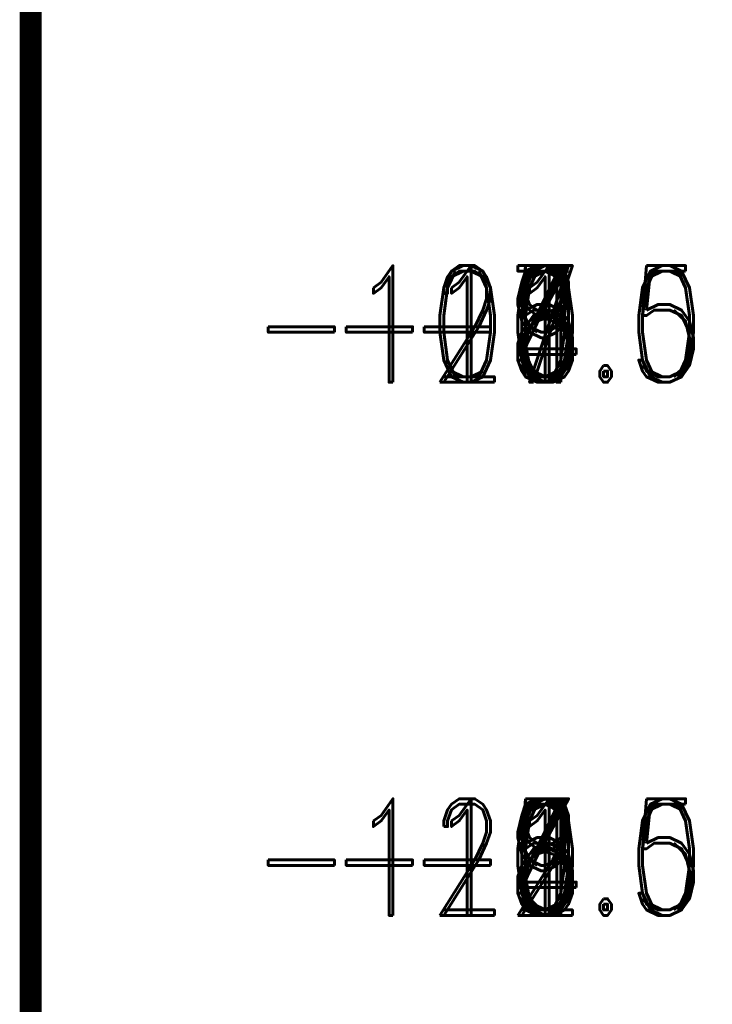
# Model space of a CAD drawing. Extents: x -2 to 113, y -136 to 16.
# Tile 196 of 256: x 0 to 6, y -52 to -43. Entities that reach past the tile are written whole.
import ezdxf
from ezdxf.enums import TextEntityAlignment as Align

# ---------------------------------------------------------------- set-up
doc = ezdxf.new("R2010")
doc.units = 0
doc.header["$MEASUREMENT"] = 0
doc.linetypes.add('SOLID', pattern=[0])
doc.layers.get('0').update_dxf_attribs({"linetype": 'SOLID'})
for name, color, linetype in [('1', 7, 'SOLID'), ('10', 7, 'SOLID'), ('11', 7, 'SOLID'), ('12', 7, 'SOLID'), ('13', 7, 'SOLID'), ('14', 7, 'SOLID'), ('15', 7, 'SOLID'), ('16', 7, 'SOLID'), ('17', 7, 'SOLID'), ('18', 7, 'SOLID'), ('19', 7, 'SOLID'), ('2', 7, 'SOLID'), ('20', 7, 'SOLID'), ('21', 7, 'SOLID'), ('22', 7, 'SOLID'), ('23', 7, 'SOLID'), ('24', 7, 'SOLID'), ('25', 7, 'SOLID'), ('26', 7, 'SOLID'), ('27', 7, 'SOLID'), ('28', 7, 'SOLID'), ('29', 7, 'SOLID'), ('3', 7, 'SOLID'), ('30', 7, 'SOLID'), ('31', 7, 'SOLID'), ('32', 7, 'SOLID'), ('33', 7, 'SOLID'), ('34', 7, 'SOLID'), ('35', 7, 'SOLID'), ('36', 7, 'SOLID'), ('37', 7, 'SOLID'), ('38', 7, 'SOLID'), ('39', 7, 'SOLID'), ('4', 7, 'SOLID'), ('40', 7, 'SOLID'), ('41', 7, 'SOLID'), ('42', 7, 'SOLID'), ('43', 7, 'SOLID'), ('44', 7, 'SOLID'), ('45', 7, 'SOLID'), ('46', 7, 'SOLID'), ('47', 7, 'SOLID'), ('48', 7, 'SOLID'), ('49', 7, 'SOLID'), ('5', 7, 'SOLID'), ('50', 7, 'SOLID'), ('51', 7, 'SOLID'), ('52', 7, 'SOLID'), ('53', 7, 'SOLID'), ('54', 7, 'SOLID'), ('55', 7, 'SOLID'), ('56', 7, 'SOLID'), ('57', 7, 'SOLID'), ('58', 7, 'SOLID'), ('59', 7, 'SOLID'), ('6', 7, 'SOLID'), ('60', 7, 'SOLID'), ('61', 7, 'SOLID'), ('62', 7, 'SOLID'), ('63', 7, 'SOLID'), ('64', 7, 'SOLID'), ('65', 7, 'SOLID'), ('66', 7, 'SOLID'), ('67', 7, 'SOLID'), ('68', 7, 'SOLID'), ('7', 7, 'SOLID'), ('8', 7, 'SOLID'), ('9', 7, 'SOLID')]:
    doc.layers.add(name, color=color, linetype=linetype)
doc.styles.add('ROMAND', font='romand', dxfattribs={"height": 1})

msp = doc.modelspace()

# ---------------------------------------------------------------- linework, layer by layer
at = {"linetype": 'Continuous'}
msp.add_line((-0.2175, -25.6385), (-0.2175, -125.6385), dxfattribs=at)
msp.add_line((-0.2175, -25.6385), (-0.2175, -125.6385), dxfattribs=at)
at = {"color": 7, "linetype": 'SOLID', "const_width": 0.2059}
msp.add_lwpolyline([(-0.2175, -125.6385), (111.5472, -125.6385), (111.5472, 10.2438), (-0.2175, 10.2438), (-0.2175, -125.6385)], dxfattribs=at)
at = {"layer": '1', "color": 7, "linetype": 'SOLID', "const_width": 0.2059}
msp.add_lwpolyline([(-0.2175, -125.6385), (111.5472, -125.6385), (111.5472, 10.2438), (-0.2175, 10.2438), (-0.2175, -125.6385)], dxfattribs=at)
at = {"layer": '10', "color": 7, "linetype": 'SOLID', "const_width": 0.2059}
msp.add_lwpolyline([(-0.2175, -125.6385), (111.5472, -125.6385), (111.5472, 10.2438), (-0.2175, 10.2438), (-0.2175, -125.6385)], dxfattribs=at)
at = {"layer": '11', "color": 7, "linetype": 'SOLID', "const_width": 0.2059}
msp.add_lwpolyline([(-0.2175, -125.6385), (111.5472, -125.6385), (111.5472, 10.2438), (-0.2175, 10.2438), (-0.2175, -125.6385)], dxfattribs=at)
at = {"layer": '12', "color": 7, "linetype": 'SOLID', "const_width": 0.2059}
msp.add_lwpolyline([(-0.2175, -125.6385), (111.5472, -125.6385), (111.5472, 10.2438), (-0.2175, 10.2438), (-0.2175, -125.6385)], dxfattribs=at)
at = {"layer": '13', "color": 7, "linetype": 'SOLID', "const_width": 0.2059}
msp.add_lwpolyline([(-0.2175, -125.6385), (111.5472, -125.6385), (111.5472, 10.2438), (-0.2175, 10.2438), (-0.2175, -125.6385)], dxfattribs=at)
at = {"layer": '14', "color": 7, "linetype": 'SOLID', "const_width": 0.2059}
msp.add_lwpolyline([(-0.2175, -125.6385), (111.5472, -125.6385), (111.5472, 10.2438), (-0.2175, 10.2438), (-0.2175, -125.6385)], dxfattribs=at)
at = {"layer": '15', "color": 7, "linetype": 'SOLID', "const_width": 0.2059}
msp.add_lwpolyline([(-0.2175, -125.6385), (111.5472, -125.6385), (111.5472, 10.2438), (-0.2175, 10.2438), (-0.2175, -125.6385)], dxfattribs=at)
at = {"layer": '16', "color": 7, "linetype": 'SOLID', "const_width": 0.2059}
msp.add_lwpolyline([(-0.2175, -125.6385), (111.5472, -125.6385), (111.5472, 10.2438), (-0.2175, 10.2438), (-0.2175, -125.6385)], dxfattribs=at)
at = {"layer": '17', "color": 7, "linetype": 'SOLID', "const_width": 0.2059}
msp.add_lwpolyline([(-0.2175, -125.6385), (111.5472, -125.6385), (111.5472, 10.2438), (-0.2175, 10.2438), (-0.2175, -125.6385)], dxfattribs=at)
at = {"layer": '18', "color": 7, "linetype": 'SOLID', "const_width": 0.2059}
msp.add_lwpolyline([(-0.2175, -125.6385), (111.5472, -125.6385), (111.5472, 10.2438), (-0.2175, 10.2438), (-0.2175, -125.6385)], dxfattribs=at)
at = {"layer": '19', "color": 7, "linetype": 'SOLID', "const_width": 0.2059}
msp.add_lwpolyline([(-0.2175, -125.6385), (111.5472, -125.6385), (111.5472, 10.2438), (-0.2175, 10.2438), (-0.2175, -125.6385)], dxfattribs=at)
at = {"layer": '2', "color": 7, "linetype": 'SOLID', "const_width": 0.2059}
msp.add_lwpolyline([(-0.2175, -125.6385), (111.5472, -125.6385), (111.5472, 10.2438), (-0.2175, 10.2438), (-0.2175, -125.6385)], dxfattribs=at)
at = {"layer": '20', "color": 7, "linetype": 'SOLID', "const_width": 0.2059}
msp.add_lwpolyline([(-0.2175, -125.6385), (111.5472, -125.6385), (111.5472, 10.2438), (-0.2175, 10.2438), (-0.2175, -125.6385)], dxfattribs=at)
at = {"layer": '21', "color": 7, "linetype": 'SOLID', "const_width": 0.2059}
msp.add_lwpolyline([(-0.2175, -125.6385), (111.5472, -125.6385), (111.5472, 10.2438), (-0.2175, 10.2438), (-0.2175, -125.6385)], dxfattribs=at)
at = {"layer": '22', "color": 7, "linetype": 'SOLID', "const_width": 0.2059}
msp.add_lwpolyline([(-0.2175, -125.6385), (111.5472, -125.6385), (111.5472, 10.2438), (-0.2175, 10.2438), (-0.2175, -125.6385)], dxfattribs=at)
at = {"layer": '23', "color": 7, "linetype": 'SOLID', "const_width": 0.2059}
msp.add_lwpolyline([(-0.2175, -125.6385), (111.5472, -125.6385), (111.5472, 10.2438), (-0.2175, 10.2438), (-0.2175, -125.6385)], dxfattribs=at)
at = {"layer": '24', "color": 7, "linetype": 'SOLID', "const_width": 0.2059}
msp.add_lwpolyline([(-0.2175, -125.6385), (111.5472, -125.6385), (111.5472, 10.2438), (-0.2175, 10.2438), (-0.2175, -125.6385)], dxfattribs=at)
at = {"layer": '25', "color": 7, "linetype": 'SOLID', "const_width": 0.2059}
msp.add_lwpolyline([(-0.2175, -125.6385), (111.5472, -125.6385), (111.5472, 10.2438), (-0.2175, 10.2438), (-0.2175, -125.6385)], dxfattribs=at)
at = {"layer": '26', "color": 7, "linetype": 'SOLID', "const_width": 0.2059}
msp.add_lwpolyline([(-0.2175, -125.6385), (111.5472, -125.6385), (111.5472, 10.2438), (-0.2175, 10.2438), (-0.2175, -125.6385)], dxfattribs=at)
at = {"layer": '27', "color": 7, "linetype": 'SOLID', "const_width": 0.2059}
msp.add_lwpolyline([(-0.2175, -125.6385), (111.5472, -125.6385), (111.5472, 10.2438), (-0.2175, 10.2438), (-0.2175, -125.6385)], dxfattribs=at)
at = {"layer": '28', "color": 7, "linetype": 'SOLID', "const_width": 0.2059}
msp.add_lwpolyline([(-0.2175, -125.6385), (111.5472, -125.6385), (111.5472, 10.2438), (-0.2175, 10.2438), (-0.2175, -125.6385)], dxfattribs=at)
at = {"layer": '29', "color": 7, "linetype": 'SOLID', "const_width": 0.2059}
msp.add_lwpolyline([(-0.2175, -125.6385), (111.5472, -125.6385), (111.5472, 10.2438), (-0.2175, 10.2438), (-0.2175, -125.6385)], dxfattribs=at)
at = {"layer": '3', "color": 7, "linetype": 'SOLID', "const_width": 0.2059}
msp.add_lwpolyline([(-0.2175, -125.6385), (111.5472, -125.6385), (111.5472, 10.2438), (-0.2175, 10.2438), (-0.2175, -125.6385)], dxfattribs=at)
at = {"layer": '30', "color": 7, "linetype": 'SOLID', "const_width": 0.2059}
msp.add_lwpolyline([(-0.2175, -125.6385), (111.5472, -125.6385), (111.5472, 10.2438), (-0.2175, 10.2438), (-0.2175, -125.6385)], dxfattribs=at)
at = {"layer": '31', "color": 7, "linetype": 'SOLID', "const_width": 0.2059}
msp.add_lwpolyline([(-0.2175, -125.6385), (111.5472, -125.6385), (111.5472, 10.2438), (-0.2175, 10.2438), (-0.2175, -125.6385)], dxfattribs=at)
at = {"layer": '32', "color": 7, "linetype": 'SOLID', "const_width": 0.2059}
msp.add_lwpolyline([(-0.2175, -125.6385), (111.5472, -125.6385), (111.5472, 10.2438), (-0.2175, 10.2438), (-0.2175, -125.6385)], dxfattribs=at)
at = {"layer": '33', "color": 7, "linetype": 'SOLID', "const_width": 0.2059}
msp.add_lwpolyline([(-0.2175, -125.6385), (111.5472, -125.6385), (111.5472, 10.2438), (-0.2175, 10.2438), (-0.2175, -125.6385)], dxfattribs=at)
at = {"layer": '34', "color": 7, "linetype": 'SOLID', "const_width": 0.2059}
msp.add_lwpolyline([(-0.2175, -125.6385), (111.5472, -125.6385), (111.5472, 10.2438), (-0.2175, 10.2438), (-0.2175, -125.6385)], dxfattribs=at)
at = {"layer": '35', "color": 7, "linetype": 'SOLID', "const_width": 0.2059}
msp.add_lwpolyline([(-0.2175, -125.6385), (111.5472, -125.6385), (111.5472, 10.2438), (-0.2175, 10.2438), (-0.2175, -125.6385)], dxfattribs=at)
at = {"layer": '36', "color": 7, "linetype": 'SOLID', "const_width": 0.2059}
msp.add_lwpolyline([(-0.2175, -125.6385), (111.5472, -125.6385), (111.5472, 10.2438), (-0.2175, 10.2438), (-0.2175, -125.6385)], dxfattribs=at)
at = {"layer": '37', "color": 7, "linetype": 'SOLID', "const_width": 0.2059}
msp.add_lwpolyline([(-0.2175, -125.6385), (111.5472, -125.6385), (111.5472, 10.2438), (-0.2175, 10.2438), (-0.2175, -125.6385)], dxfattribs=at)
at = {"layer": '38', "color": 7, "linetype": 'SOLID', "const_width": 0.2059}
msp.add_lwpolyline([(-0.2175, -125.6385), (111.5472, -125.6385), (111.5472, 10.2438), (-0.2175, 10.2438), (-0.2175, -125.6385)], dxfattribs=at)
at = {"layer": '39', "color": 7, "linetype": 'SOLID', "const_width": 0.2059}
msp.add_lwpolyline([(-0.2175, -125.6385), (111.5472, -125.6385), (111.5472, 10.2438), (-0.2175, 10.2438), (-0.2175, -125.6385)], dxfattribs=at)
at = {"layer": '4', "color": 7, "linetype": 'SOLID', "const_width": 0.2059}
msp.add_lwpolyline([(-0.2175, -125.6385), (111.5472, -125.6385), (111.5472, 10.2438), (-0.2175, 10.2438), (-0.2175, -125.6385)], dxfattribs=at)
at = {"layer": '40', "color": 7, "linetype": 'SOLID', "const_width": 0.2059}
msp.add_lwpolyline([(-0.2175, -125.6385), (111.5472, -125.6385), (111.5472, 10.2438), (-0.2175, 10.2438), (-0.2175, -125.6385)], dxfattribs=at)
at = {"layer": '41', "color": 7, "linetype": 'SOLID', "const_width": 0.2059}
msp.add_lwpolyline([(-0.2175, -125.6385), (111.5472, -125.6385), (111.5472, 10.2438), (-0.2175, 10.2438), (-0.2175, -125.6385)], dxfattribs=at)
at = {"layer": '42', "color": 7, "linetype": 'SOLID', "const_width": 0.2059}
msp.add_lwpolyline([(-0.2175, -125.6385), (111.5472, -125.6385), (111.5472, 10.2438), (-0.2175, 10.2438), (-0.2175, -125.6385)], dxfattribs=at)
at = {"layer": '43', "color": 7, "linetype": 'SOLID', "const_width": 0.2059}
msp.add_lwpolyline([(-0.2175, -125.6385), (111.5472, -125.6385), (111.5472, 10.2438), (-0.2175, 10.2438), (-0.2175, -125.6385)], dxfattribs=at)
at = {"layer": '44', "color": 7, "linetype": 'SOLID', "const_width": 0.2059}
msp.add_lwpolyline([(-0.2175, -125.6385), (111.5472, -125.6385), (111.5472, 10.2438), (-0.2175, 10.2438), (-0.2175, -125.6385)], dxfattribs=at)
at = {"layer": '45', "color": 7, "linetype": 'SOLID', "const_width": 0.2059}
msp.add_lwpolyline([(-0.2175, -125.6385), (111.5472, -125.6385), (111.5472, 10.2438), (-0.2175, 10.2438), (-0.2175, -125.6385)], dxfattribs=at)
at = {"layer": '46', "color": 7, "linetype": 'SOLID', "const_width": 0.2059}
msp.add_lwpolyline([(-0.2175, -125.6385), (111.5472, -125.6385), (111.5472, 10.2438), (-0.2175, 10.2438), (-0.2175, -125.6385)], dxfattribs=at)
at = {"layer": '47', "color": 7, "linetype": 'SOLID', "const_width": 0.2059}
msp.add_lwpolyline([(-0.2175, -125.6385), (111.5472, -125.6385), (111.5472, 10.2438), (-0.2175, 10.2438), (-0.2175, -125.6385)], dxfattribs=at)
at = {"layer": '48', "color": 7, "linetype": 'SOLID', "const_width": 0.2059}
msp.add_lwpolyline([(-0.2175, -125.6385), (111.5472, -125.6385), (111.5472, 10.2438), (-0.2175, 10.2438), (-0.2175, -125.6385)], dxfattribs=at)
at = {"layer": '49', "color": 7, "linetype": 'SOLID', "const_width": 0.2059}
msp.add_lwpolyline([(-0.2175, -125.6385), (111.5472, -125.6385), (111.5472, 10.2438), (-0.2175, 10.2438), (-0.2175, -125.6385)], dxfattribs=at)
at = {"layer": '5', "color": 7, "linetype": 'SOLID', "const_width": 0.2059}
msp.add_lwpolyline([(-0.2175, -125.6385), (111.5472, -125.6385), (111.5472, 10.2438), (-0.2175, 10.2438), (-0.2175, -125.6385)], dxfattribs=at)
at = {"layer": '50', "color": 7, "linetype": 'SOLID', "const_width": 0.2059}
msp.add_lwpolyline([(-0.2175, -125.6385), (111.5472, -125.6385), (111.5472, 10.2438), (-0.2175, 10.2438), (-0.2175, -125.6385)], dxfattribs=at)
at = {"layer": '51', "color": 7, "linetype": 'SOLID', "const_width": 0.2059}
msp.add_lwpolyline([(-0.2175, -125.6385), (111.5472, -125.6385), (111.5472, 10.2438), (-0.2175, 10.2438), (-0.2175, -125.6385)], dxfattribs=at)
at = {"layer": '52', "color": 7, "linetype": 'SOLID', "const_width": 0.2059}
msp.add_lwpolyline([(-0.2175, -125.6385), (111.5472, -125.6385), (111.5472, 10.2438), (-0.2175, 10.2438), (-0.2175, -125.6385)], dxfattribs=at)
at = {"layer": '53', "color": 7, "linetype": 'SOLID', "const_width": 0.2059}
msp.add_lwpolyline([(-0.2175, -125.6385), (111.5472, -125.6385), (111.5472, 10.2438), (-0.2175, 10.2438), (-0.2175, -125.6385)], dxfattribs=at)
at = {"layer": '54', "color": 7, "linetype": 'SOLID', "const_width": 0.2059}
msp.add_lwpolyline([(-0.2175, -125.6385), (111.5472, -125.6385), (111.5472, 10.2438), (-0.2175, 10.2438), (-0.2175, -125.6385)], dxfattribs=at)
at = {"layer": '55', "color": 7, "linetype": 'SOLID', "const_width": 0.2059}
msp.add_lwpolyline([(-0.2175, -125.6385), (111.5472, -125.6385), (111.5472, 10.2438), (-0.2175, 10.2438), (-0.2175, -125.6385)], dxfattribs=at)
at = {"layer": '56', "color": 7, "linetype": 'SOLID', "const_width": 0.2059}
msp.add_lwpolyline([(-0.2175, -125.6385), (111.5472, -125.6385), (111.5472, 10.2438), (-0.2175, 10.2438), (-0.2175, -125.6385)], dxfattribs=at)
at = {"layer": '57', "color": 7, "linetype": 'SOLID', "const_width": 0.2059}
msp.add_lwpolyline([(-0.2175, -125.6385), (111.5472, -125.6385), (111.5472, 10.2438), (-0.2175, 10.2438), (-0.2175, -125.6385)], dxfattribs=at)
at = {"layer": '58', "color": 7, "linetype": 'SOLID', "const_width": 0.2059}
msp.add_lwpolyline([(-0.2175, -125.6385), (111.5472, -125.6385), (111.5472, 10.2438), (-0.2175, 10.2438), (-0.2175, -125.6385)], dxfattribs=at)
at = {"layer": '59', "color": 7, "linetype": 'SOLID', "const_width": 0.2059}
msp.add_lwpolyline([(-0.2175, -125.6385), (111.5472, -125.6385), (111.5472, 10.2438), (-0.2175, 10.2438), (-0.2175, -125.6385)], dxfattribs=at)
at = {"layer": '6', "color": 7, "linetype": 'SOLID', "const_width": 0.2059}
msp.add_lwpolyline([(-0.2175, -125.6385), (111.5472, -125.6385), (111.5472, 10.2438), (-0.2175, 10.2438), (-0.2175, -125.6385)], dxfattribs=at)
at = {"layer": '60', "color": 7, "linetype": 'SOLID', "const_width": 0.2059}
msp.add_lwpolyline([(-0.2175, -125.6385), (111.5472, -125.6385), (111.5472, 10.2438), (-0.2175, 10.2438), (-0.2175, -125.6385)], dxfattribs=at)
at = {"layer": '61', "color": 7, "linetype": 'SOLID', "const_width": 0.2059}
msp.add_lwpolyline([(-0.2175, -125.6385), (111.5472, -125.6385), (111.5472, 10.2438), (-0.2175, 10.2438), (-0.2175, -125.6385)], dxfattribs=at)
at = {"layer": '62', "color": 7, "linetype": 'SOLID', "const_width": 0.2059}
msp.add_lwpolyline([(-0.2175, -125.6385), (111.5472, -125.6385), (111.5472, 10.2438), (-0.2175, 10.2438), (-0.2175, -125.6385)], dxfattribs=at)
at = {"layer": '63', "color": 7, "linetype": 'SOLID', "const_width": 0.2059}
msp.add_lwpolyline([(-0.2175, -125.6385), (111.5472, -125.6385), (111.5472, 10.2438), (-0.2175, 10.2438), (-0.2175, -125.6385)], dxfattribs=at)
at = {"layer": '64', "color": 7, "linetype": 'SOLID', "const_width": 0.2059}
msp.add_lwpolyline([(-0.2175, -125.6385), (111.5472, -125.6385), (111.5472, 10.2438), (-0.2175, 10.2438), (-0.2175, -125.6385)], dxfattribs=at)
at = {"layer": '65', "color": 7, "linetype": 'SOLID', "const_width": 0.2059}
msp.add_lwpolyline([(-0.2175, -125.6385), (111.5472, -125.6385), (111.5472, 10.2438), (-0.2175, 10.2438), (-0.2175, -125.6385)], dxfattribs=at)
at = {"layer": '66', "color": 7, "linetype": 'SOLID', "const_width": 0.2059}
msp.add_lwpolyline([(-0.2175, -125.6385), (111.5472, -125.6385), (111.5472, 10.2438), (-0.2175, 10.2438), (-0.2175, -125.6385)], dxfattribs=at)
at = {"layer": '67', "color": 7, "linetype": 'SOLID', "const_width": 0.2059}
msp.add_lwpolyline([(-0.2175, -125.6385), (111.5472, -125.6385), (111.5472, 10.2438), (-0.2175, 10.2438), (-0.2175, -125.6385)], dxfattribs=at)
at = {"layer": '68', "color": 7, "linetype": 'SOLID', "const_width": 0.2059}
msp.add_lwpolyline([(-0.2175, -125.6385), (111.5472, -125.6385), (111.5472, 10.2438), (-0.2175, 10.2438), (-0.2175, -125.6385)], dxfattribs=at)
at = {"layer": '7', "color": 7, "linetype": 'SOLID', "const_width": 0.2059}
msp.add_lwpolyline([(-0.2175, -125.6385), (111.5472, -125.6385), (111.5472, 10.2438), (-0.2175, 10.2438), (-0.2175, -125.6385)], dxfattribs=at)
at = {"layer": '8', "color": 7, "linetype": 'SOLID', "const_width": 0.2059}
msp.add_lwpolyline([(-0.2175, -125.6385), (111.5472, -125.6385), (111.5472, 10.2438), (-0.2175, 10.2438), (-0.2175, -125.6385)], dxfattribs=at)
at = {"layer": '9', "color": 7, "linetype": 'SOLID', "const_width": 0.2059}
msp.add_lwpolyline([(-0.2175, -125.6385), (111.5472, -125.6385), (111.5472, 10.2438), (-0.2175, 10.2438), (-0.2175, -125.6385)], dxfattribs=at)

# ---------------------------------------------------------------- texts
at = {"color": 7, "style": 'ROMAND', "width": 0.78}
for s, p in [('-13.5', (6.106, -45.6385)), ('-18.5', (6.106, -50.6385))]:
    msp.add_text(s, height=1.09412, dxfattribs=at).set_placement(p, align=Align.MIDDLE_RIGHT)
at = {"layer": '1', "color": 7, "style": 'ROMAND', "width": 0.78}
for s, p in [('-13.5', (6.106, -45.6385)), ('-18.5', (6.106, -50.6385))]:
    msp.add_text(s, height=1.09412, dxfattribs=at).set_placement(p, align=Align.MIDDLE_RIGHT)
at = {"layer": '10', "color": 7, "style": 'ROMAND', "width": 0.78}
for s, p in [('-9.5', (6.106, -45.6385)), ('-14.5', (6.106, -50.6385))]:
    msp.add_text(s, height=1.09412, dxfattribs=at).set_placement(p, align=Align.MIDDLE_RIGHT)
at = {"layer": '11', "color": 7, "style": 'ROMAND', "width": 0.78}
for s, p in [('-109.5', (6.106, -45.6385)), ('-114.5', (6.106, -50.6385))]:
    msp.add_text(s, height=1.09412, dxfattribs=at).set_placement(p, align=Align.MIDDLE_RIGHT)
at = {"layer": '12', "color": 7, "style": 'ROMAND', "width": 0.78}
for s, p in [('-7.5', (6.106, -45.6385)), ('-12.5', (6.106, -50.6385))]:
    msp.add_text(s, height=1.09412, dxfattribs=at).set_placement(p, align=Align.MIDDLE_RIGHT)
at = {"layer": '13', "color": 7, "style": 'ROMAND', "width": 0.78}
for s, p in [('-107.5', (6.106, -45.6385)), ('-112.5', (6.106, -50.6385))]:
    msp.add_text(s, height=1.09412, dxfattribs=at).set_placement(p, align=Align.MIDDLE_RIGHT)
at = {"layer": '14', "color": 7, "style": 'ROMAND', "width": 0.78}
for s, p in [('-7.5', (6.106, -45.6385)), ('-12.5', (6.106, -50.6385))]:
    msp.add_text(s, height=1.09412, dxfattribs=at).set_placement(p, align=Align.MIDDLE_RIGHT)
at = {"layer": '15', "color": 7, "style": 'ROMAND', "width": 0.78}
for s, p in [('-107.5', (6.106, -45.6385)), ('-112.5', (6.106, -50.6385))]:
    msp.add_text(s, height=1.09412, dxfattribs=at).set_placement(p, align=Align.MIDDLE_RIGHT)
at = {"layer": '16', "color": 7, "style": 'ROMAND', "width": 0.78}
for s, p in [('-8.0', (6.106, -45.6385)), ('-13.0', (6.106, -50.6385))]:
    msp.add_text(s, height=1.09412, dxfattribs=at).set_placement(p, align=Align.MIDDLE_RIGHT)
at = {"layer": '17', "color": 7, "style": 'ROMAND', "width": 0.78}
for s, p in [('-108.0', (6.106, -45.6385)), ('-113.0', (6.106, -50.6385))]:
    msp.add_text(s, height=1.09412, dxfattribs=at).set_placement(p, align=Align.MIDDLE_RIGHT)
at = {"layer": '18', "color": 7, "style": 'ROMAND', "width": 0.78}
for s, p in [('-8.0', (6.106, -45.6385)), ('-13.0', (6.106, -50.6385))]:
    msp.add_text(s, height=1.09412, dxfattribs=at).set_placement(p, align=Align.MIDDLE_RIGHT)
at = {"layer": '19', "color": 7, "style": 'ROMAND', "width": 0.78}
for s, p in [('-108.0', (6.106, -45.6385)), ('-113.0', (6.106, -50.6385))]:
    msp.add_text(s, height=1.09412, dxfattribs=at).set_placement(p, align=Align.MIDDLE_RIGHT)
at = {"layer": '2', "color": 7, "style": 'ROMAND', "width": 0.78}
for s, p in [('-14.0', (6.106, -45.6385)), ('-19.0', (6.106, -50.6385))]:
    msp.add_text(s, height=1.09412, dxfattribs=at).set_placement(p, align=Align.MIDDLE_RIGHT)
at = {"layer": '20', "color": 7, "style": 'ROMAND', "width": 0.78}
for s, p in [('-13.0', (6.106, -45.6385)), ('-18.0', (6.106, -50.6385))]:
    msp.add_text(s, height=1.09412, dxfattribs=at).set_placement(p, align=Align.MIDDLE_RIGHT)
at = {"layer": '21', "color": 7, "style": 'ROMAND', "width": 0.78}
for s, p in [('-113.0', (6.106, -45.6385)), ('-118.0', (6.106, -50.6385))]:
    msp.add_text(s, height=1.09412, dxfattribs=at).set_placement(p, align=Align.MIDDLE_RIGHT)
at = {"layer": '22', "color": 7, "style": 'ROMAND', "width": 0.78}
for s, p in [('-24.5', (6.106, -45.6385)), ('-29.5', (6.106, -50.6385))]:
    msp.add_text(s, height=1.09412, dxfattribs=at).set_placement(p, align=Align.MIDDLE_RIGHT)
at = {"layer": '23', "color": 7, "style": 'ROMAND', "width": 0.78}
for s, p in [('-124.5', (6.106, -45.6385)), ('-129.5', (6.106, -50.6385))]:
    msp.add_text(s, height=1.09412, dxfattribs=at).set_placement(p, align=Align.MIDDLE_RIGHT)
at = {"layer": '24', "color": 7, "style": 'ROMAND', "width": 0.78}
for s, p in [('-17.0', (6.106, -45.6385)), ('-22.0', (6.106, -50.6385))]:
    msp.add_text(s, height=1.09412, dxfattribs=at).set_placement(p, align=Align.MIDDLE_RIGHT)
at = {"layer": '25', "color": 7, "style": 'ROMAND', "width": 0.78}
for s, p in [('-117.0', (6.106, -45.6385)), ('-122.0', (6.106, -50.6385))]:
    msp.add_text(s, height=1.09412, dxfattribs=at).set_placement(p, align=Align.MIDDLE_RIGHT)
at = {"layer": '26', "color": 7, "style": 'ROMAND', "width": 0.78}
for s, p in [('-16.0', (6.106, -45.6385)), ('-21.0', (6.106, -50.6385))]:
    msp.add_text(s, height=1.09412, dxfattribs=at).set_placement(p, align=Align.MIDDLE_RIGHT)
at = {"layer": '27', "color": 7, "style": 'ROMAND', "width": 0.78}
for s, p in [('-24.5', (6.106, -45.6385)), ('-29.5', (6.106, -50.6385))]:
    msp.add_text(s, height=1.09412, dxfattribs=at).set_placement(p, align=Align.MIDDLE_RIGHT)
at = {"layer": '28', "color": 7, "style": 'ROMAND', "width": 0.78}
for s, p in [('-124.5', (6.106, -45.6385)), ('-129.5', (6.106, -50.6385))]:
    msp.add_text(s, height=1.09412, dxfattribs=at).set_placement(p, align=Align.MIDDLE_RIGHT)
at = {"layer": '29', "color": 7, "style": 'ROMAND', "width": 0.78}
for s, p in [('-17.5', (6.106, -45.6385)), ('-22.5', (6.106, -50.6385))]:
    msp.add_text(s, height=1.09412, dxfattribs=at).set_placement(p, align=Align.MIDDLE_RIGHT)
at = {"layer": '3', "color": 7, "style": 'ROMAND', "width": 0.78}
for s, p in [('-114.0', (6.106, -45.6385)), ('-119.0', (6.106, -50.6385))]:
    msp.add_text(s, height=1.09412, dxfattribs=at).set_placement(p, align=Align.MIDDLE_RIGHT)
at = {"layer": '39', "color": 7, "style": 'ROMAND', "width": 0.78}
for s, p in [('-11.0', (6.106, -45.6385)), ('-16.0', (6.106, -50.6385))]:
    msp.add_text(s, height=1.09412, dxfattribs=at).set_placement(p, align=Align.MIDDLE_RIGHT)
at = {"layer": '4', "color": 7, "style": 'ROMAND', "width": 0.78}
for s, p in [('-7.5', (6.106, -45.6385)), ('-12.5', (6.106, -50.6385))]:
    msp.add_text(s, height=1.09412, dxfattribs=at).set_placement(p, align=Align.MIDDLE_RIGHT)
at = {"layer": '40', "color": 7, "style": 'ROMAND', "width": 0.78}
for s, p in [('-111.0', (6.106, -45.6385)), ('-116.0', (6.106, -50.6385))]:
    msp.add_text(s, height=1.09412, dxfattribs=at).set_placement(p, align=Align.MIDDLE_RIGHT)
at = {"layer": '41', "color": 7, "style": 'ROMAND', "width": 0.78}
for s, p in [('-24.5', (6.106, -45.6385)), ('-29.5', (6.106, -50.6385))]:
    msp.add_text(s, height=1.09412, dxfattribs=at).set_placement(p, align=Align.MIDDLE_RIGHT)
at = {"layer": '42', "color": 7, "style": 'ROMAND', "width": 0.78}
for s, p in [('-124.5', (6.106, -45.6385)), ('-129.5', (6.106, -50.6385))]:
    msp.add_text(s, height=1.09412, dxfattribs=at).set_placement(p, align=Align.MIDDLE_RIGHT)
at = {"layer": '43', "color": 7, "style": 'ROMAND', "width": 0.78}
for s, p in [('-9.0', (6.106, -45.6385)), ('-14.0', (6.106, -50.6385))]:
    msp.add_text(s, height=1.09412, dxfattribs=at).set_placement(p, align=Align.MIDDLE_RIGHT)
at = {"layer": '44', "color": 7, "style": 'ROMAND', "width": 0.78}
for s, p in [('-109.0', (6.106, -45.6385)), ('-114.0', (6.106, -50.6385))]:
    msp.add_text(s, height=1.09412, dxfattribs=at).set_placement(p, align=Align.MIDDLE_RIGHT)
at = {"layer": '45', "color": 7, "style": 'ROMAND', "width": 0.78}
for s, p in [('-8.5', (6.106, -45.6385)), ('-13.5', (6.106, -50.6385))]:
    msp.add_text(s, height=1.09412, dxfattribs=at).set_placement(p, align=Align.MIDDLE_RIGHT)
at = {"layer": '46', "color": 7, "style": 'ROMAND', "width": 0.78}
for s, p in [('-10.5', (6.106, -45.6385)), ('-15.5', (6.106, -50.6385))]:
    msp.add_text(s, height=1.09412, dxfattribs=at).set_placement(p, align=Align.MIDDLE_RIGHT)
at = {"layer": '47', "color": 7, "style": 'ROMAND', "width": 0.78}
for s, p in [('-4.0', (6.106, -45.6385)), ('-9.0', (6.106, -50.6385))]:
    msp.add_text(s, height=1.09412, dxfattribs=at).set_placement(p, align=Align.MIDDLE_RIGHT)
at = {"layer": '48', "color": 7, "style": 'ROMAND', "width": 0.78}
for s, p in [('-7.0', (6.106, -45.6385)), ('-12.0', (6.106, -50.6385))]:
    msp.add_text(s, height=1.09412, dxfattribs=at).set_placement(p, align=Align.MIDDLE_RIGHT)
at = {"layer": '49', "color": 7, "style": 'ROMAND', "width": 0.78}
for s, p in [('-8.0', (6.106, -45.6385)), ('-13.0', (6.106, -50.6385))]:
    msp.add_text(s, height=1.09412, dxfattribs=at).set_placement(p, align=Align.MIDDLE_RIGHT)
at = {"layer": '5', "color": 7, "style": 'ROMAND', "width": 0.78}
for s, p in [('-107.5', (6.106, -45.6385)), ('-112.5', (6.106, -50.6385))]:
    msp.add_text(s, height=1.09412, dxfattribs=at).set_placement(p, align=Align.MIDDLE_RIGHT)
at = {"layer": '50', "color": 7, "style": 'ROMAND', "width": 0.78}
for s, p in [('-10.0', (6.106, -45.6385)), ('-15.0', (6.106, -50.6385))]:
    msp.add_text(s, height=1.09412, dxfattribs=at).set_placement(p, align=Align.MIDDLE_RIGHT)
at = {"layer": '51', "color": 7, "style": 'ROMAND', "width": 0.78}
for s, p in [('-110.0', (6.106, -45.6385)), ('-115.0', (6.106, -50.6385))]:
    msp.add_text(s, height=1.09412, dxfattribs=at).set_placement(p, align=Align.MIDDLE_RIGHT)
at = {"layer": '52', "color": 7, "style": 'ROMAND', "width": 0.78}
for s, p in [('-5.5', (6.106, -45.6385)), ('-10.5', (6.106, -50.6385))]:
    msp.add_text(s, height=1.09412, dxfattribs=at).set_placement(p, align=Align.MIDDLE_RIGHT)
at = {"layer": '53', "color": 7, "style": 'ROMAND', "width": 0.78}
for s, p in [('-105.5', (6.106, -45.6385)), ('-110.5', (6.106, -50.6385))]:
    msp.add_text(s, height=1.09412, dxfattribs=at).set_placement(p, align=Align.MIDDLE_RIGHT)
at = {"layer": '54', "color": 7, "style": 'ROMAND', "width": 0.78}
for s, p in [('-10.0', (6.106, -45.6385)), ('-15.0', (6.106, -50.6385))]:
    msp.add_text(s, height=1.09412, dxfattribs=at).set_placement(p, align=Align.MIDDLE_RIGHT)
at = {"layer": '55', "color": 7, "style": 'ROMAND', "width": 0.78}
for s, p in [('-110.0', (6.106, -45.6385)), ('-115.0', (6.106, -50.6385))]:
    msp.add_text(s, height=1.09412, dxfattribs=at).set_placement(p, align=Align.MIDDLE_RIGHT)
at = {"layer": '56', "color": 7, "style": 'ROMAND', "width": 0.78}
for s, p in [('-11.5', (6.106, -45.6385)), ('-16.5', (6.106, -50.6385))]:
    msp.add_text(s, height=1.09412, dxfattribs=at).set_placement(p, align=Align.MIDDLE_RIGHT)
at = {"layer": '57', "color": 7, "style": 'ROMAND', "width": 0.78}
for s, p in [('-17.5', (6.106, -45.6385)), ('-22.5', (6.106, -50.6385))]:
    msp.add_text(s, height=1.09412, dxfattribs=at).set_placement(p, align=Align.MIDDLE_RIGHT)
at = {"layer": '58', "color": 7, "style": 'ROMAND', "width": 0.78}
for s, p in [('-117.5', (6.106, -45.6385)), ('-122.5', (6.106, -50.6385))]:
    msp.add_text(s, height=1.09412, dxfattribs=at).set_placement(p, align=Align.MIDDLE_RIGHT)
at = {"layer": '59', "color": 7, "style": 'ROMAND', "width": 0.78}
for s, p in [('-13.0', (6.106, -45.6385)), ('-18.0', (6.106, -50.6385))]:
    msp.add_text(s, height=1.09412, dxfattribs=at).set_placement(p, align=Align.MIDDLE_RIGHT)
at = {"layer": '6', "color": 7, "style": 'ROMAND', "width": 0.78}
for s, p in [('-9.0', (6.106, -45.6385)), ('-14.0', (6.106, -50.6385))]:
    msp.add_text(s, height=1.09412, dxfattribs=at).set_placement(p, align=Align.MIDDLE_RIGHT)
at = {"layer": '60', "color": 7, "style": 'ROMAND', "width": 0.78}
for s, p in [('-113.0', (6.106, -45.6385)), ('-118.0', (6.106, -50.6385))]:
    msp.add_text(s, height=1.09412, dxfattribs=at).set_placement(p, align=Align.MIDDLE_RIGHT)
at = {"layer": '61', "color": 7, "style": 'ROMAND', "width": 0.78}
for s, p in [('-15.5', (6.106, -45.6385)), ('-20.5', (6.106, -50.6385))]:
    msp.add_text(s, height=1.09412, dxfattribs=at).set_placement(p, align=Align.MIDDLE_RIGHT)
at = {"layer": '62', "color": 7, "style": 'ROMAND', "width": 0.78}
for s, p in [('-115.5', (6.106, -45.6385)), ('-120.5', (6.106, -50.6385))]:
    msp.add_text(s, height=1.09412, dxfattribs=at).set_placement(p, align=Align.MIDDLE_RIGHT)
at = {"layer": '63', "color": 7, "style": 'ROMAND', "width": 0.78}
for s, p in [('-15.0', (6.106, -45.6385)), ('-20.0', (6.106, -50.6385))]:
    msp.add_text(s, height=1.09412, dxfattribs=at).set_placement(p, align=Align.MIDDLE_RIGHT)
at = {"layer": '64', "color": 7, "style": 'ROMAND', "width": 0.78}
for s, p in [('-115.0', (6.106, -45.6385)), ('-120.0', (6.106, -50.6385))]:
    msp.add_text(s, height=1.09412, dxfattribs=at).set_placement(p, align=Align.MIDDLE_RIGHT)
at = {"layer": '65', "color": 7, "style": 'ROMAND', "width": 0.78}
for s, p in [('-5.0', (6.106, -45.6385)), ('-10.0', (6.106, -50.6385))]:
    msp.add_text(s, height=1.09412, dxfattribs=at).set_placement(p, align=Align.MIDDLE_RIGHT)
at = {"layer": '66', "color": 7, "style": 'ROMAND', "width": 0.78}
for s, p in [('-105.0', (6.106, -45.6385)), ('-110.0', (6.106, -50.6385))]:
    msp.add_text(s, height=1.09412, dxfattribs=at).set_placement(p, align=Align.MIDDLE_RIGHT)
at = {"layer": '67', "color": 7, "style": 'ROMAND', "width": 0.78}
for s, p in [('-5.5', (6.106, -45.6385)), ('-10.5', (6.106, -50.6385))]:
    msp.add_text(s, height=1.09412, dxfattribs=at).set_placement(p, align=Align.MIDDLE_RIGHT)
at = {"layer": '68', "color": 7, "style": 'ROMAND', "width": 0.78}
for s, p in [('-105.5', (6.106, -45.6385)), ('-110.5', (6.106, -50.6385))]:
    msp.add_text(s, height=1.09412, dxfattribs=at).set_placement(p, align=Align.MIDDLE_RIGHT)
at = {"layer": '7', "color": 7, "style": 'ROMAND', "width": 0.78}
for s, p in [('-109.0', (6.106, -45.6385)), ('-114.0', (6.106, -50.6385))]:
    msp.add_text(s, height=1.09412, dxfattribs=at).set_placement(p, align=Align.MIDDLE_RIGHT)
at = {"layer": '8', "color": 7, "style": 'ROMAND', "width": 0.78}
for s, p in [('-11.0', (6.106, -45.6385)), ('-16.0', (6.106, -50.6385))]:
    msp.add_text(s, height=1.09412, dxfattribs=at).set_placement(p, align=Align.MIDDLE_RIGHT)
at = {"layer": '9', "color": 7, "style": 'ROMAND', "width": 0.78}
for s, p in [('-111.0', (6.106, -45.6385)), ('-116.0', (6.106, -50.6385))]:
    msp.add_text(s, height=1.09412, dxfattribs=at).set_placement(p, align=Align.MIDDLE_RIGHT)

doc.saveas('drawing.dxf')
